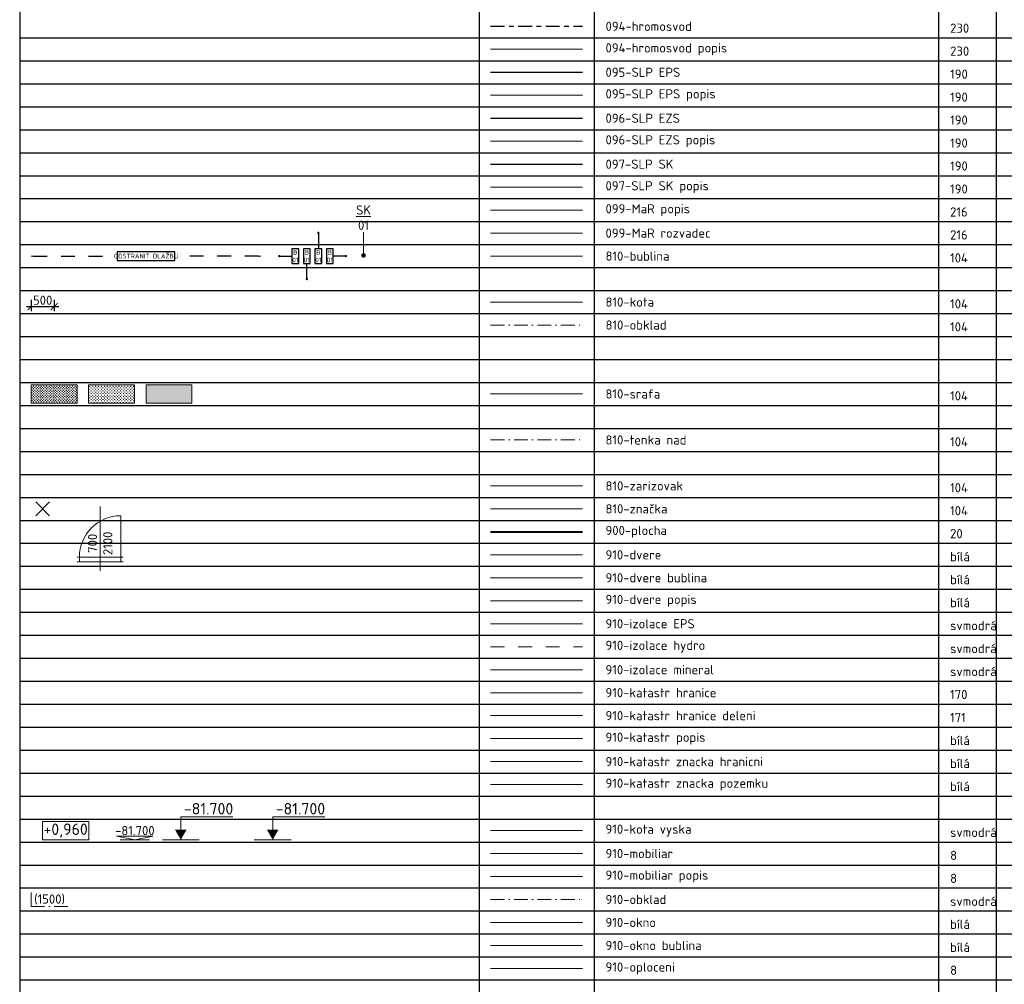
# Model space of a CAD drawing. Header units: metres. Extents: x -115250 to 1551995, y -140807 to 374743.
# Tile 26 of 205: x -110250 to -88821, y -84846 to -63856. Entities that reach past the tile are written whole.
import ezdxf
from ezdxf import colors
from ezdxf.entities.mleader import LeaderData, LeaderLine
from ezdxf.enums import TextEntityAlignment as Align
from ezdxf.math import Vec2, Vec3

# ---------------------------------------------------------------- set-up
doc = ezdxf.new("R2010")
doc.units = ezdxf.units.M
doc.header["$LTSCALE"] = 100
doc.set_wipeout_variables(frame=1)
doc.header["$PDMODE"] = 3
doc.header["$PDSIZE"] = 150
for name, pattern in [('0102aČERCHOVANÁ', [5.1, 3, -1, 0.1, -1]), ('0103aDVOJČERCHOVANÁ', [6.2, 3, -1, 0.1, -1, 0.1, -1]), ('0107aHYDROIZOLACE', [6, 3, -3]), ('1101aOCHRANA', [6, 3, -1, 1, -1]), ('CERCHOVANA2', [7, 4, -1, 0, -1, 0, -1])]:
    doc.linetypes.add(name, pattern=pattern)
doc.layers.get('Defpoints').update_dxf_attribs({"lineweight": 9})
for name, color, linetype, lineweight in [('094-hromosvod', 230, '1101aOCHRANA', 30), ('094-hromosvod popis', 230, 'Continuous', 9), ('095-SLP EPS', 190, 'Continuous', 30), ('095-SLP EPS popis', 190, 'Continuous', 9), ('096-SLP EZS', 190, 'Continuous', 30), ('096-SLP EZS popis', 190, 'Continuous', 9), ('097-SLP SK', 190, 'N1001aSLP', 30), ('097-SLP SK popis', 190, 'Continuous', 9), ('099-MaR popis', 216, 'Continuous', 9), ('099-MaR rozvadec', 216, 'Continuous', 15), ('810-bublina', 104, 'Continuous', 9), ('810-kota', 104, 'Continuous', 9), ('810-obklad', 104, '0102aČERCHOVANÁ', 9), ('810-tenka nad', 104, '0103aDVOJČERCHOVANÁ', 15), ('810-zarizovak', 104, 'Continuous', 9), ('810-znacka', 104, 'Continuous', 9), ('910-dvere', 7, 'Continuous', 15), ('910-dvere bublina', 7, 'Continuous', 9), ('910-dvere popis', 7, 'Continuous', 9), ('910-izolace EPS', 4, '0109IZOLACEEPS', 9), ('910-izolace hydro', 4, '0107aHYDROIZOLACE', 9), ('910-izolace mineral', 4, '0108IZOLACEMINERAL', 9), ('910-katastr hranice', 170, 'Continuous', 15), ('910-katastr hranice deleni', 171, 'Continuous', 9), ('910-katastr popis', 7, 'Continuous', 9), ('910-katastr znacka hranicni', 7, 'Continuous', 9), ('910-katastr znacka pozemku', 7, 'Continuous', 9), ('910-kota vyska', 4, 'Continuous', 9), ('910-mobiliar', 8, 'Continuous', 9), ('910-mobiliar popis', 8, 'Continuous', 9), ('910-obklad', 4, '0102aČERCHOVANÁ', 15), ('910-okno', 7, 'Continuous', 15), ('910-okno bublina', 7, 'Continuous', 9), ('910-oploceni', 8, '0114aPLOTOBEC', 15)]:
    doc.layers.add(name, color=color, linetype=linetype, lineweight=lineweight)
doc.layers.add('810-srafa', color=104, linetype='Continuous', lineweight=9, transparency=0.5)
doc.layers.add('900-plocha', color=20, linetype='Continuous', lineweight=40, plot=False)
doc.styles.add('ISOCPEUR', font='isocpeur.ttf')
doc.styles.get("Standard").update_dxf_attribs({"font": 'isocpeur.ttf'})
doc.linetypes.add('0108IZOLACEMINERAL', pattern='A,1e-05,[1,atsunami.shx,S=0.25,R=0,X=0,Y=0],-0.707,[1,atsunami.shx,S=0.25,R=180,X=0,Y=0],-1e-05', length=0.70702)
doc.linetypes.add('0109IZOLACEEPS', pattern='A,1e-05,[2,atsunami.shx,S=0.4871,R=0,X=0,Y=0],-0.9742,[2,atsunami.shx,S=0.4871,R=180,X=0,Y=0],-1e-05', length=0.97422)
doc.linetypes.add('0114aPLOTOBEC', pattern='A,5,[3,atsunami.shx,S=2,R=0,X=0,Y=-1],5', length=10)
doc.linetypes.add('N1001aSLP', pattern='A,11,-1,[9,atsunami.shx,S=0.25,R=90,X=2,Y=0],-4,[9,atsunami.shx,S=0.25,R=270,X=-2,Y=0],-1', length=17)
doc.dimstyles.new('100b', dxfattribs={"dimscale": 100, "dimtxt": 2, "dimasz": 2, "dimexe": 1, "dimexo": 1, "dimgap": 1, "dimtad": 1, "dimdec": 0, "dimrnd": 1, "dimzin": 0, "dimdsep": 46, "dimtxsty": 'Standard', "dimblk": 'ARCHTICK', "dimcen": -0.09, "dimdle": 1, "dimclrd": 256, "dimclre": 256, "dimclrt": 3, "dimadec": 0, "dimazin": 0, "dimtfac": 1, "dimtdec": 0, "dimtix": 1, "dimtmove": 2, "dimatfit": 3, "dimfxl": 1, "dimtolj": 1, "dimtzin": 0, "dimarcsym": 0})
doc.dimstyles.new('popis', dxfattribs={"dimscale": 100, "dimtxt": 2.5, "dimasz": 2, "dimexe": 1, "dimexo": 1, "dimgap": -0.5, "dimtad": 0, "dimtih": 1, "dimtoh": 1, "dimdec": 0, "dimtxsty": 'ISOCPEUR', "dimblk": 'NONE', "dimcen": 0, "dimdle": 1, "dimse1": 1, "dimse2": 1, "dimsd1": 1, "dimsd2": 1, "dimclrd": 256, "dimclre": 256, "dimclrt": 256, "dimadec": 0, "dimazin": 0, "dimtfac": 1, "dimtdec": 0, "dimtix": 1, "dimtmove": 2, "dimatfit": 3, "dimldrblk": 'NONE', "dimfxl": 2, "dimtfill": 1, "dimlwd": -1, "dimlwe": -1, "dimarcsym": 0})
doc.dimstyles.new('TSUNAMI_100', dxfattribs={"dimscale": 100, "dimtxt": 2, "dimasz": 1.5, "dimexe": 1, "dimexo": 2, "dimgap": 0.4, "dimtad": 1, "dimdec": 0, "dimrnd": 5, "dimzin": 0, "dimtxsty": 'ISOCPEUR', "dimblk1": 'ARCHTICK', "dimblk2": 'ARCHTICK', "dimsah": 1, "dimcen": 0.09, "dimdle": 1, "dimclrd": 256, "dimclre": 256, "dimclrt": 256, "dimadec": 0, "dimazin": 0, "dimtfac": 1, "dimtdec": 0, "dimtix": 1, "dimtmove": 1, "dimatfit": 3, "dimfxlon": 1, "dimtfill": 1, "dimtolj": 1, "dimtzin": 0, "dimarcsym": 0})

# ---------------------------------------------------------------- blocks, each defined once
blk = doc.blocks.new('_OPEN')
at = {"color": 0, "linetype": 'ByBlock'}
for p, q in [((-1, 0.17), (0, 0)), ((0, 0), (-1, -0.17)), ((0, 0), (-1, 0))]:
    blk.add_line(p, q, dxfattribs=at)
blk = doc.blocks.new('*D21')
at = {"layer": '810-bublina', "linetype": '0107aHYDROIZOLACE', "lineweight": -2, "transparency": 16777216}
for p, q in [((-109950, -69000), (-108125, -69000)), ((-105050, -69000), (-106875, -69000))]:
    blk.add_line(p, q, dxfattribs=at)
at = {"layer": 'Defpoints', "color": 0, "transparency": 16777216}
for p in [(-110000, -69000), (-105000, -69000), (-105000, -69000)]:
    blk.add_point(p, dxfattribs=at)
at = {"layer": '810-bublina', "lineweight": -2, "transparency": 16777216, "xscale": 50, "yscale": 50, "zscale": 50, "rotation": 180}
blk.add_blockref('_OPEN', (-110000, -69000), dxfattribs=at)
at = {"layer": '810-bublina', "lineweight": -2, "transparency": 16777216, "xscale": 50, "yscale": 50, "zscale": 50}
blk.add_blockref('_OPEN', (-105000, -69000), dxfattribs=at)
at = {"layer": '810-bublina', "transparency": 16777216, "insert": (-107500, -69000), "char_height": 100, "attachment_point": 5, "bg_fill": 3, "box_fill_scale": 1.1, "bg_fill_color": 256, "bg_fill_true_color": 13158600, "bg_fill_transparency": 0}
blk.add_mtext('\\A1;ODSTRANIT DLAŽBU', dxfattribs=at)
at = {"layer": '810-bublina', "lineweight": -2, "transparency": 16777216}
for p, q in [((-106875, -68905), (-108125, -68905)), ((-108125, -68905), (-108125, -69095)), ((-106875, -69095), (-106875, -68905)), ((-108125, -69095), (-106875, -69095))]:
    blk.add_line(p, q, dxfattribs=at)
blk = doc.blocks.new('_Dot')
at = {"color": 0, "linetype": 'ByBlock', "lineweight": -2}
blk.add_line((-0.5, 0), (-1, 0), dxfattribs=at)
at = {"color": 0, "linetype": 'ByBlock', "const_width": 0.5}
blk.add_lwpolyline([(-0.25, 0, 1), (0.25, 0, 1)], format="xyb", close=True, dxfattribs=at)
blk = doc.blocks.new('*D22')
at = {"layer": '810-bublina', "lineweight": -2, "transparency": 16777216}
for p, q in [((-103425, -68842), (-103575, -68842)), ((-103575, -68842), (-103575, -69158)), ((-103425, -69158), (-103425, -68842)), ((-103200, -69000), (-103425, -69000)), ((-103575, -69158), (-103425, -69158))]:
    blk.add_line(p, q, dxfattribs=at)
at = {"layer": 'Defpoints', "color": 0, "transparency": 16777216}
for p in [(-103650, -69000), (-103650, -69000), (-103150, -69000)]:
    blk.add_point(p, dxfattribs=at)
at = {"layer": '810-bublina', "lineweight": -2, "transparency": 16777216, "xscale": 50, "yscale": 50, "zscale": 50}
blk.add_blockref('_Dot', (-103150, -69000), dxfattribs=at)
at = {"layer": '810-bublina', "transparency": 16777216, "insert": (-103500, -69000), "char_height": 100, "attachment_point": 5}
blk.add_mtext('\\A1;B\\P01', dxfattribs=at)
blk = doc.blocks.new('_None')
blk = doc.blocks.new('*D24')
at = {"layer": '810-bublina', "lineweight": -2, "transparency": 16777216}
for p, q in [((-103925, -68842), (-104075, -68842)), ((-104075, -68842), (-104075, -69158)), ((-103925, -69158), (-103925, -68842)), ((-104075, -69158), (-103925, -69158)), ((-104000, -69450), (-104000, -69158))]:
    blk.add_line(p, q, dxfattribs=at)
at = {"layer": 'Defpoints', "color": 0, "transparency": 16777216}
for p in [(-104000, -68767), (-104000, -68767), (-104000, -69500)]:
    blk.add_point(p, dxfattribs=at)
at = {"layer": '810-bublina', "lineweight": -2, "transparency": 16777216, "xscale": 50, "yscale": 50, "zscale": 50, "rotation": 270}
blk.add_blockref('_Dot', (-104000, -69500), dxfattribs=at)
at = {"layer": '810-bublina', "transparency": 16777216, "insert": (-104000, -69000), "char_height": 100, "attachment_point": 5}
blk.add_mtext('\\A1;B\\P01', dxfattribs=at)
blk = doc.blocks.new('*D25')
at = {"layer": '810-bublina', "lineweight": -2, "transparency": 16777216}
for p, q in [((-104550, -69000), (-104325, -69000)), ((-104175, -68842), (-104325, -68842)), ((-104325, -68842), (-104325, -69158)), ((-104175, -69158), (-104175, -68842)), ((-104325, -69158), (-104175, -69158))]:
    blk.add_line(p, q, dxfattribs=at)
at = {"layer": 'Defpoints', "color": 0, "transparency": 16777216}
for p in [(-104600, -69000), (-104100, -69000), (-104100, -69000)]:
    blk.add_point(p, dxfattribs=at)
at = {"layer": '810-bublina', "lineweight": -2, "transparency": 16777216, "xscale": 50, "yscale": 50, "zscale": 50, "rotation": 180}
blk.add_blockref('_Dot', (-104600, -69000), dxfattribs=at)
at = {"layer": '810-bublina', "transparency": 16777216, "insert": (-104250, -69000), "char_height": 100, "attachment_point": 5}
blk.add_mtext('\\A1;B\\P01', dxfattribs=at)
blk = doc.blocks.new('_ARCHTICK')
at = {"color": 0, "linetype": 'ByBlock', "const_width": 0.15}
blk.add_lwpolyline([(-0.5, -0.5), (0.5, 0.5)], dxfattribs=at)
blk = doc.blocks.new('*D26')
at = {"layer": '810-kota', "lineweight": -2, "transparency": 16777216}
for p, q in [((-110000, -69950), (-110000, -70200)), ((-109500, -69950), (-109500, -70200)), ((-110100, -70100), (-109400, -70100))]:
    blk.add_line(p, q, dxfattribs=at)
at = {"layer": '810-kota', "lineweight": -2, "transparency": 16777216, "xscale": 150, "yscale": 150, "zscale": 150, "rotation": 180}
blk.add_blockref('_ARCHTICK', (-110000, -70100), dxfattribs=at)
at = {"layer": '810-kota', "lineweight": -2, "transparency": 16777216, "xscale": 150, "yscale": 150, "zscale": 150}
blk.add_blockref('_ARCHTICK', (-109500, -70100), dxfattribs=at)
at = {"layer": '810-kota', "transparency": 16777216, "insert": (-109750, -69960), "char_height": 200, "attachment_point": 5, "style": 'ISOCPEUR', "bg_fill": 3, "box_fill_scale": 1.1, "bg_fill_color": 256, "bg_fill_true_color": 13158600, "bg_fill_transparency": 0}
blk.add_mtext('\\A1;500', dxfattribs=at)
at = {"layer": 'Defpoints', "color": 0, "transparency": 16777216}
for p in [(-110000, -69750), (-109500, -69750), (-109500, -70100)]:
    blk.add_point(p, dxfattribs=at)
blk = doc.blocks.new('*D40')
at = {"layer": '910-kota vyska', "transparency": 16777216, "insert": (-109250, -81500), "char_height": 250, "attachment_point": 5, "style": 'ISOCPEUR', "bg_fill": 3, "box_fill_scale": 1.1, "bg_fill_color": 256, "bg_fill_true_color": 13158600, "bg_fill_transparency": 0}
blk.add_mtext('+0,960', dxfattribs=at)
at = {"layer": '910-kota vyska', "transparency": 16777216}
for p, q in [((-108744, -81300), (-109756, -81300)), ((-109756, -81300), (-109756, -81700)), ((-108744, -81700), (-108744, -81300)), ((-109756, -81700), (-108744, -81700))]:
    blk.add_line(p, q, dxfattribs=at)
at = {"layer": 'Defpoints', "color": 0, "transparency": 16777216}
blk.add_point((-109250, -81500), dxfattribs=at)
blk.add_point((-109250, -81500), dxfattribs=at)
blk.add_point((-109250, -81500), dxfattribs=at)
blk = doc.blocks.new('*U30')
blk.add_hatch(color=256).paths.add_polyline_path([(-125, 217), (125, 217), (0, 0)])
for p, q in [((0, 0), (0, 500)), ((0, 500), (1132, 500)), ((-400, 0), (400, 0))]:
    blk.add_line(p, q)
at = {"flags": 8}
blk.add_attdef('VÝŠKA', text='', height=250, dxfattribs=at).set_placement((604, 550), align=Align.CENTER)
blk = doc.blocks.new('*U32')
blk.add_hatch(color=256).paths.add_polyline_path([(-125, 217), (125, 217), (0, 0)])
blk.add_line((-400, 0), (400, 0))
at = {"color": 255}
blk.add_wipeout([(0, 839), (1132, 839), (1132, 500), (0, 500)], dxfattribs=at)
for p, q in [((0, 0), (0, 500)), ((0, 500), (1132, 500))]:
    blk.add_line(p, q)
at = {"flags": 8}
blk.add_attdef('VÝŠKA', text='', height=250, dxfattribs=at).set_placement((604, 550), align=Align.CENTER)
blk = doc.blocks.new('*U34')
at = {"color": 8}
blk.add_line((-400, 0), (400, 0), dxfattribs=at)
blk.add_lwpolyline([(0, 0), (-500, 100), (500, 100), (0, 0)], dxfattribs=at)
at = {"flags": 8}
blk.add_attdef('VÝŠKA', text='', height=250, dxfattribs=at).set_placement((0, 250), align=Align.MIDDLE_CENTER)
blk = doc.blocks.new('*D42')
at = {"layer": '810-bublina', "lineweight": -2, "transparency": 16777216}
for p, q in [((-103750, -68544), (-103750, -68843)), ((-103675, -68843), (-103825, -68843)), ((-103825, -68843), (-103825, -69159)), ((-103675, -69159), (-103675, -68843)), ((-103825, -69159), (-103675, -69159))]:
    blk.add_line(p, q, dxfattribs=at)
at = {"layer": 'Defpoints', "color": 0, "transparency": 16777216}
for p in [(-103750, -68494), (-103750, -69234), (-103750, -69234)]:
    blk.add_point(p, dxfattribs=at)
at = {"layer": '810-bublina', "lineweight": -2, "transparency": 16777216, "xscale": 50, "yscale": 50, "zscale": 50, "rotation": 90}
blk.add_blockref('_Dot', (-103750, -68494), dxfattribs=at)
at = {"layer": '810-bublina', "transparency": 16777216, "insert": (-103750, -69001), "char_height": 100, "attachment_point": 5}
blk.add_mtext('\\A1;B\\P01', dxfattribs=at)

msp = doc.modelspace()

# ---------------------------------------------------------------- hatches: boundary and pattern name
at = {"layer": '810-srafa'}
h = msp.add_hatch(dxfattribs=at)
h.set_pattern_fill('ZEM_NASYPANA', color=256, scale=20)
h.set_pattern_definition([(45, (-100000, -68500), (4e-15, 56.56854), [20, -60]), (135, (-99957.574, -68471.716), (-56.56854, 4e-15), [20, -60])])
h.paths.add_polyline_path([(-110000, -71800), (-109000, -71800), (-109000, -72200), (-110000, -72200)])
h = msp.add_hatch(dxfattribs=at)
h.set_pattern_fill('CROSS', color=256, scale=5)
h.set_pattern_definition([(0, (-100000, -68500), (31.75, 31.75), [15.875, -47.625]), (90, (-99992.063, -68507.938), (-31.75, 31.75), [15.875, -47.625])])
h.paths.add_polyline_path([(-108750, -71800), (-107750, -71800), (-107750, -72200), (-108750, -72200)])
h = msp.add_hatch(color=256, dxfattribs=at)
h.dxf.hatch_style = 1
h.paths.add_polyline_path([(-107500, -71800), (-106500, -71800), (-106500, -72200), (-107500, -72200)])

# ---------------------------------------------------------------- linework, layer by layer
at = {"lineweight": 30}
for p, q in [((-110250, 750), (-110250, -140250)), ((-110250, -74750), (-68000, -74750))]:
    msp.add_line(p, q, dxfattribs=at)
for p, q in [((-100250, 750), (-100250, -140250)), ((-97750, 750), (-97750, -140250)), ((-90250, 750), (-90250, -140250)), ((-89000, 750), (-89000, -140250)), ((-110250, -64250), (-68000, -64250)), ((-110250, -64750), (-68000, -64750)), ((-110250, -65250), (-68000, -65250)), ((-110250, -65750), (-68000, -65750)), ((-110250, -66250), (-68000, -66250)), ((-110250, -66750), (-68000, -66750)), ((-110250, -67250), (-68000, -67250)), ((-110250, -67750), (-68000, -67750)), ((-110250, -68250), (-68000, -68250)), ((-110250, -69750), (-68000, -69750)), ((-110250, -70250), (-68000, -70250)), ((-110250, -70750), (-68000, -70750)), ((-110250, -71250), (-68000, -71250)), ((-110250, -71750), (-68000, -71750)), ((-110250, -72250), (-68000, -72250)), ((-110250, -72750), (-68000, -72750)), ((-110250, -73250), (-68000, -73250)), ((-110250, -73750), (-68000, -73750)), ((-110250, -74250), (-68000, -74250)), ((-110250, -75250), (-68000, -75250)), ((-110250, -75750), (-68000, -75750)), ((-110250, -76250), (-68000, -76250)), ((-110250, -76750), (-68000, -76750)), ((-110250, -77250), (-68000, -77250)), ((-110250, -77750), (-68000, -77750)), ((-110250, -78250), (-68000, -78250)), ((-110250, -78750), (-68000, -78750)), ((-110250, -79250), (-68000, -79250)), ((-110250, -79750), (-68000, -79750)), ((-110250, -80250), (-68000, -80250)), ((-110250, -80750), (-68000, -80750)), ((-110250, -81250), (-68000, -81250)), ((-110250, -81750), (-68000, -81750)), ((-110250, -82750), (-68000, -82750)), ((-110250, -83250), (-68000, -83250)), ((-110250, -83750), (-68000, -83750)), ((-110250, -84250), (-68000, -84250)), ((-110250, -84750), (-68000, -84750))]:
    msp.add_line(p, q)
msp.add_lwpolyline([(-110250, -82250), (-68000, -82250)])
at = {"layer": '094-hromosvod'}
msp.add_lwpolyline([(-100000, -64000), (-98000, -64000)], dxfattribs=at)
at = {"layer": '094-hromosvod popis'}
msp.add_lwpolyline([(-100000, -64500), (-98000, -64500)], dxfattribs=at)
at = {"layer": '095-SLP EPS'}
msp.add_lwpolyline([(-100000, -65000), (-98000, -65000)], dxfattribs=at)
at = {"layer": '095-SLP EPS popis'}
msp.add_lwpolyline([(-100000, -65500), (-98000, -65500)], dxfattribs=at)
at = {"layer": '096-SLP EZS'}
msp.add_lwpolyline([(-100000, -66000), (-98000, -66000)], dxfattribs=at)
at = {"layer": '096-SLP EZS popis'}
msp.add_lwpolyline([(-100000, -66500), (-98000, -66500)], dxfattribs=at)
at = {"layer": '097-SLP SK'}
msp.add_lwpolyline([(-100000, -67000), (-98000, -67000)], dxfattribs=at)
at = {"layer": '097-SLP SK popis'}
msp.add_lwpolyline([(-100000, -67500), (-98000, -67500)], dxfattribs=at)
at = {"layer": '099-MaR popis'}
msp.add_lwpolyline([(-100000, -68000), (-98000, -68000)], dxfattribs=at)
at = {"layer": '099-MaR rozvadec'}
msp.add_lwpolyline([(-100000, -68500), (-98000, -68500)], dxfattribs=at)
at = {"layer": '810-bublina'}
msp.add_lwpolyline([(-100000, -69000), (-98000, -69000)], dxfattribs=at)
at = {"layer": '810-kota'}
msp.add_lwpolyline([(-100000, -70000), (-98000, -70000)], dxfattribs=at)
at = {"layer": '810-obklad'}
msp.add_lwpolyline([(-100000, -70500), (-98000, -70500)], dxfattribs=at)
at = {"layer": '810-srafa'}
for points in [[(-110000, -71800), (-109000, -71800), (-109000, -72200), (-110000, -72200)], [(-108750, -71800), (-107750, -71800), (-107750, -72200), (-108750, -72200)], [(-107500, -71800), (-106500, -71800), (-106500, -72200), (-107500, -72200)]]:
    msp.add_lwpolyline(points, close=True, dxfattribs=at)
msp.add_lwpolyline([(-100000, -72000), (-98000, -72000)], dxfattribs=at)
at = {"layer": '810-tenka nad', "linetype": '0102aČERCHOVANÁ'}
msp.add_lwpolyline([(-100000, -73000), (-98000, -73000)], dxfattribs=at)
at = {"layer": '810-zarizovak'}
msp.add_lwpolyline([(-100000, -74000), (-98000, -74000)], dxfattribs=at)
at = {"layer": '810-znacka'}
msp.add_lwpolyline([(-100000, -74500), (-98000, -74500)], dxfattribs=at)
msp.add_point((-109750, -74500), dxfattribs=at)
at = {"layer": '900-plocha'}
msp.add_lwpolyline([(-100000, -75000), (-98000, -75000)], dxfattribs=at)
at = {"layer": '910-dvere'}
for p, q in [((-108050, -75550), (-108050, -74650)), ((-108950, -75650), (-108950, -75550)), ((-108050, -75650), (-108050, -75550))]:
    msp.add_line(p, q, dxfattribs=at)
for points in [[(-109000, -75550), (-108000, -75550)], [(-100000, -75500), (-98000, -75500)], [(-109000, -75650), (-108000, -75650)]]:
    msp.add_lwpolyline(points, dxfattribs=at)
msp.add_arc((-108050, -75550), 900, 90, 180, dxfattribs=at)
at = {"layer": '910-dvere bublina'}
msp.add_lwpolyline([(-100000, -76000), (-98000, -76000)], dxfattribs=at)
at = {"layer": '910-dvere popis'}
msp.add_line((-108500, -75850), (-108500, -74450), dxfattribs=at)
msp.add_lwpolyline([(-100000, -76500), (-98000, -76500)], dxfattribs=at)
at = {"layer": '910-izolace EPS'}
msp.add_lwpolyline([(-100000, -77000), (-98000, -77000)], dxfattribs=at)
at = {"layer": '910-izolace hydro'}
msp.add_lwpolyline([(-100000, -77500), (-98000, -77500)], dxfattribs=at)
at = {"layer": '910-izolace mineral'}
msp.add_lwpolyline([(-100000, -78000), (-98000, -78000)], dxfattribs=at)
at = {"layer": '910-katastr hranice'}
msp.add_lwpolyline([(-100000, -78500), (-98000, -78500)], dxfattribs=at)
at = {"layer": '910-katastr hranice deleni'}
msp.add_lwpolyline([(-100000, -79000), (-98000, -79000)], dxfattribs=at)
at = {"layer": '910-katastr popis'}
msp.add_lwpolyline([(-100000, -79500), (-98000, -79500)], dxfattribs=at)
at = {"layer": '910-katastr znacka hranicni'}
msp.add_lwpolyline([(-100000, -80000), (-98000, -80000)], dxfattribs=at)
at = {"layer": '910-katastr znacka pozemku'}
msp.add_lwpolyline([(-100000, -80500), (-98000, -80500)], dxfattribs=at)
at = {"layer": '910-kota vyska'}
msp.add_lwpolyline([(-100000, -81500), (-98000, -81500)], dxfattribs=at)
at = {"layer": '910-mobiliar'}
msp.add_lwpolyline([(-100000, -82000), (-98000, -82000)], dxfattribs=at)
at = {"layer": '910-mobiliar popis'}
msp.add_lwpolyline([(-100000, -82500), (-98000, -82500)], dxfattribs=at)
at = {"layer": '910-obklad'}
for points in [[(-109200, -83150), (-110000, -83150), (-110000, -82850)], [(-100000, -83000), (-98000, -83000)]]:
    msp.add_lwpolyline(points, dxfattribs=at)
at = {"layer": '910-okno'}
msp.add_lwpolyline([(-100000, -83500), (-98000, -83500)], dxfattribs=at)
at = {"layer": '910-okno bublina'}
msp.add_lwpolyline([(-100000, -84000), (-98000, -84000)], dxfattribs=at)
at = {"layer": '910-oploceni'}
msp.add_lwpolyline([(-100000, -84500), (-98000, -84500)], dxfattribs=at)

# ---------------------------------------------------------------- block references
at = {"layer": '910-kota vyska'}
msp.add_blockref('*U30', (-106743.7, -81700), dxfattribs=at).add_auto_attribs({'VÝŠKA': '-81.700'})
at = {"layer": '910-kota vyska', "xscale": 0.8, "yscale": 0.8, "zscale": 0.8}
msp.add_blockref('*U34', (-107743.7, -81700), dxfattribs=at).add_auto_attribs({'VÝŠKA': '-81.700'})

# ---------------------------------------------------------------- texts
at = {"layer": '094-hromosvod', "char_height": 200, "attachment_point": 4}
for s, width, insert in [('094-hromosvod', 1842, (-97500, -64000)), ('230', 442, (-90000, -64039.9))]:
    msp.add_mtext_dynamic_manual_height_columns(s, width=width, gutter_width=12.5, heights=[0], dxfattribs=dict(at, insert=insert))
at = {"layer": '094-hromosvod popis', "char_height": 200, "attachment_point": 4}
for s, width, insert in [('094-hromosvod popis', 2582, (-97500, -64500)), ('230', 442, (-90000, -64539.9))]:
    msp.add_mtext_dynamic_manual_height_columns(s, width=width, gutter_width=12.5, heights=[0], dxfattribs=dict(at, insert=insert))
at = {"layer": '095-SLP EPS', "char_height": 200, "attachment_point": 4}
for s, width, insert in [('095-SLP EPS', 1582, (-97500, -65000)), ('190', 442, (-90000, -65039.9))]:
    msp.add_mtext_dynamic_manual_height_columns(s, width=width, gutter_width=12.5, heights=[0], dxfattribs=dict(at, insert=insert))
at = {"layer": '095-SLP EPS popis', "char_height": 200, "attachment_point": 4}
for s, width, insert in [('095-SLP EPS popis', 2322, (-97500, -65500)), ('190', 442, (-90000, -65539.9))]:
    msp.add_mtext_dynamic_manual_height_columns(s, width=width, gutter_width=12.5, heights=[0], dxfattribs=dict(at, insert=insert))
at = {"layer": '096-SLP EZS', "char_height": 200, "attachment_point": 4}
for s, width, insert in [('096-SLP EZS', 1582, (-97500, -66000)), ('190', 442, (-90000, -66039.9))]:
    msp.add_mtext_dynamic_manual_height_columns(s, width=width, gutter_width=12.5, heights=[0], dxfattribs=dict(at, insert=insert))
at = {"layer": '096-SLP EZS popis', "char_height": 200, "attachment_point": 4}
for s, width, insert in [('096-SLP EZS popis', 2322, (-97500, -66500)), ('190', 442, (-90000, -66539.9))]:
    msp.add_mtext_dynamic_manual_height_columns(s, width=width, gutter_width=12.5, heights=[0], dxfattribs=dict(at, insert=insert))
at = {"layer": '097-SLP SK', "char_height": 200, "attachment_point": 4}
for s, width, insert in [('097-SLP SK', 1442, (-97500, -67000)), ('190', 442, (-90000, -67039.9))]:
    msp.add_mtext_dynamic_manual_height_columns(s, width=width, gutter_width=12.5, heights=[0], dxfattribs=dict(at, insert=insert))
at = {"layer": '097-SLP SK popis', "char_height": 200, "attachment_point": 4}
for s, width, insert in [('097-SLP SK popis', 2182, (-97500, -67500)), ('190', 442, (-90000, -67539.9))]:
    msp.add_mtext_dynamic_manual_height_columns(s, width=width, gutter_width=12.5, heights=[0], dxfattribs=dict(at, insert=insert))
at = {"layer": '099-MaR popis', "char_height": 200, "attachment_point": 4}
for s, width, insert in [('099-MaR popis', 1762, (-97500, -68000)), ('216', 442, (-90000, -68039.9))]:
    msp.add_mtext_dynamic_manual_height_columns(s, width=width, gutter_width=12.5, heights=[0], dxfattribs=dict(at, insert=insert))
at = {"layer": '099-MaR rozvadec', "char_height": 200, "attachment_point": 4}
for s, width, insert in [('099-MaR rozvadec', 2222, (-97500, -68500)), ('216', 442, (-90000, -68539.9))]:
    msp.add_mtext_dynamic_manual_height_columns(s, width=width, gutter_width=12.5, heights=[0], dxfattribs=dict(at, insert=insert))
at = {"layer": '810-bublina', "char_height": 200, "attachment_point": 4}
for s, width, insert in [('810-bublina', 1342, (-97500, -69000)), ('104', 382, (-90000, -69039.9))]:
    msp.add_mtext_dynamic_manual_height_columns(s, width=width, gutter_width=12.5, heights=[0], dxfattribs=dict(at, insert=insert))
at = {"layer": '810-kota', "char_height": 200, "attachment_point": 4}
for s, width, insert in [('810-kota', 1042, (-97500, -70000)), ('104', 382, (-90000, -70039.9))]:
    msp.add_mtext_dynamic_manual_height_columns(s, width=width, gutter_width=12.5, heights=[0], dxfattribs=dict(at, insert=insert))
at = {"layer": '810-obklad', "char_height": 200, "attachment_point": 4}
for s, width, insert in [('810-obklad', 1282, (-97500, -70500)), ('104', 382, (-90000, -70539.9))]:
    msp.add_mtext_dynamic_manual_height_columns(s, width=width, gutter_width=12.5, heights=[0], dxfattribs=dict(at, insert=insert))
at = {"layer": '810-srafa', "char_height": 200, "attachment_point": 4}
for s, width, insert in [('810-srafa', 1162, (-97500, -72000)), ('104', 382, (-90000, -72039.9))]:
    msp.add_mtext_dynamic_manual_height_columns(s, width=width, gutter_width=12.5, heights=[0], dxfattribs=dict(at, insert=insert))
at = {"layer": '810-tenka nad', "linetype": 'CERCHOVANA2', "char_height": 200, "attachment_point": 4}
for s, width, insert in [('810-tenka nad', 1722, (-97500, -73000)), ('104', 382, (-90000, -73039.9))]:
    msp.add_mtext_dynamic_manual_height_columns(s, width=width, gutter_width=12.5, heights=[0], dxfattribs=dict(at, insert=insert))
at = {"layer": '810-zarizovak', "char_height": 200, "attachment_point": 4}
for s, width, insert in [('810-zarizovak', 1662, (-97500, -74000)), ('104', 382, (-90000, -74039.9))]:
    msp.add_mtext_dynamic_manual_height_columns(s, width=width, gutter_width=12.5, heights=[0], dxfattribs=dict(at, insert=insert))
at = {"layer": '810-znacka', "char_height": 200, "attachment_point": 4}
for s, width, insert in [('810-značka', 1322, (-97500, -74500)), ('104', 382, (-90000, -74539.9))]:
    msp.add_mtext_dynamic_manual_height_columns(s, width=width, gutter_width=12.5, heights=[0], dxfattribs=dict(at, insert=insert))
at = {"layer": '900-plocha', "char_height": 200, "attachment_point": 4}
for s, width, insert in [('900-plocha', 1302, (-97500, -75000)), ('20', 262, (-90000, -75039.9))]:
    msp.add_mtext_dynamic_manual_height_columns(s, width=width, gutter_width=12.5, heights=[0], dxfattribs=dict(at, insert=insert))
at = {"layer": '910-dvere', "char_height": 200, "attachment_point": 4}
for s, width, insert in [('910-dvere', 200, (-97500, -75500)), ('bílá', 442, (-90000, -75539.9))]:
    msp.add_mtext_dynamic_manual_height_columns(s, width=width, gutter_width=12.5, heights=[0], dxfattribs=dict(at, insert=insert))
at = {"layer": '910-dvere bublina', "char_height": 200, "attachment_point": 4}
for s, width, insert in [('910-dvere bublina', 2142, (-97500, -76000)), ('bílá', 442, (-90000, -76039.9))]:
    msp.add_mtext_dynamic_manual_height_columns(s, width=width, gutter_width=12.5, heights=[0], dxfattribs=dict(at, insert=insert))
at = {"layer": '910-dvere popis', "insert": (-108500, -75250), "char_height": 200, "width": 502, "attachment_point": 5, "rotation": 90, "style": 'ISOCPEUR'}
msp.add_mtext('700\\P2100', dxfattribs=at)
at = {"layer": '910-dvere popis', "char_height": 200, "attachment_point": 4}
for s, width, insert in [('910-dvere popis', 1922, (-97500, -76500)), ('bílá', 442, (-90000, -76539.9))]:
    msp.add_mtext_dynamic_manual_height_columns(s, width=width, gutter_width=12.5, heights=[0], dxfattribs=dict(at, insert=insert))
at = {"layer": '910-izolace EPS', "char_height": 200, "attachment_point": 4}
for s, width, insert in [('910-izolace EPS', 1902, (-97500, -77000)), ('svmodrá', 982, (-90000, -77039.9))]:
    msp.add_mtext_dynamic_manual_height_columns(s, width=width, gutter_width=12.5, heights=[0], dxfattribs=dict(at, insert=insert))
at = {"layer": '910-izolace hydro', "char_height": 200, "attachment_point": 4}
for s, width, insert in [('910-izolace hydro', 2122, (-97500, -77500)), ('svmodrá', 982, (-90000, -77539.9))]:
    msp.add_mtext_dynamic_manual_height_columns(s, width=width, gutter_width=12.5, heights=[0], dxfattribs=dict(at, insert=insert))
at = {"layer": '910-izolace mineral', "char_height": 200, "attachment_point": 4}
for s, width, insert in [('910-izolace mineral', 2302, (-97500, -78000)), ('svmodrá', 982, (-90000, -78039.9))]:
    msp.add_mtext_dynamic_manual_height_columns(s, width=width, gutter_width=12.5, heights=[0], dxfattribs=dict(at, insert=insert))
at = {"layer": '910-katastr hranice', "char_height": 200, "attachment_point": 4}
for s, width, insert in [('910-katastr hranice', 2402, (-97500, -78500)), ('170', 362, (-90000, -78539.9))]:
    msp.add_mtext_dynamic_manual_height_columns(s, width=width, gutter_width=12.5, heights=[0], dxfattribs=dict(at, insert=insert))
at = {"layer": '910-katastr hranice deleni', "char_height": 200, "attachment_point": 4}
for s, width, insert in [('910-katastr hranice deleni', 3222, (-97500, -79000)), ('171', 322, (-90000, -79039.9))]:
    msp.add_mtext_dynamic_manual_height_columns(s, width=width, gutter_width=12.5, heights=[0], dxfattribs=dict(at, insert=insert))
at = {"layer": '910-katastr popis', "char_height": 200, "attachment_point": 4}
for s, width, insert in [('910-katastr popis', 2162, (-97500, -79500)), ('bílá', 442, (-90000, -79539.9))]:
    msp.add_mtext_dynamic_manual_height_columns(s, width=width, gutter_width=12.5, heights=[0], dxfattribs=dict(at, insert=insert))
at = {"layer": '910-katastr znacka hranicni', "char_height": 200, "attachment_point": 4}
for s, width, insert in [('910-katastr znacka hranicni', 3402, (-97500, -80000)), ('bílá', 442, (-90000, -80039.9))]:
    msp.add_mtext_dynamic_manual_height_columns(s, width=width, gutter_width=12.5, heights=[0], dxfattribs=dict(at, insert=insert))
at = {"layer": '910-katastr znacka pozemku', "char_height": 200, "attachment_point": 4}
for s, width, insert in [('910-katastr znacka pozemku', 3502, (-97500, -80500)), ('bílá', 442, (-90000, -80539.9))]:
    msp.add_mtext_dynamic_manual_height_columns(s, width=width, gutter_width=12.5, heights=[0], dxfattribs=dict(at, insert=insert))
at = {"layer": '910-kota vyska', "char_height": 200, "attachment_point": 4}
for s, width, insert in [('910-kota vyska', 1862, (-97500, -81500)), ('svmodrá', 982, (-90000, -81539.9))]:
    msp.add_mtext_dynamic_manual_height_columns(s, width=width, gutter_width=12.5, heights=[0], dxfattribs=dict(at, insert=insert))
at = {"layer": '910-mobiliar', "char_height": 200, "attachment_point": 4}
for s, width, insert in [('910-mobiliar', 1422, (-97500, -82000)), ('8', 122, (-90000, -82039.9))]:
    msp.add_mtext_dynamic_manual_height_columns(s, width=width, gutter_width=12.5, heights=[0], dxfattribs=dict(at, insert=insert))
at = {"layer": '910-mobiliar popis', "char_height": 200, "attachment_point": 4}
for s, width, insert in [('910-mobiliar popis', 2162, (-97500, -82500)), ('8', 122, (-90000, -82539.9))]:
    msp.add_mtext_dynamic_manual_height_columns(s, width=width, gutter_width=12.5, heights=[0], dxfattribs=dict(at, insert=insert))
at = {"layer": '910-obklad', "insert": (-109600, -83000), "char_height": 200, "width": 662, "attachment_point": 5}
msp.add_mtext('(1500)', dxfattribs=at)
at = {"layer": '910-obklad', "char_height": 200, "attachment_point": 4}
for s, width, insert in [('910-obklad', 1282, (-97500, -83000)), ('svmodrá', 982, (-90000, -83039.9))]:
    msp.add_mtext_dynamic_manual_height_columns(s, width=width, gutter_width=12.5, heights=[0], dxfattribs=dict(at, insert=insert))
at = {"layer": '910-okno', "char_height": 200, "attachment_point": 4}
for s, width, insert in [('910-okno', 1062, (-97500, -83500)), ('bílá', 442, (-90000, -83539.9))]:
    msp.add_mtext_dynamic_manual_height_columns(s, width=width, gutter_width=12.5, heights=[0], dxfattribs=dict(at, insert=insert))
at = {"layer": '910-okno bublina', "char_height": 200, "attachment_point": 4}
for s, width, insert in [('910-okno bublina', 2022, (-97500, -84000)), ('bílá', 442, (-90000, -84039.9))]:
    msp.add_mtext_dynamic_manual_height_columns(s, width=width, gutter_width=12.5, heights=[0], dxfattribs=dict(at, insert=insert))
at = {"layer": '910-oploceni', "char_height": 200, "attachment_point": 4}
for s, width, insert in [('910-oploceni', 1462, (-97500, -84500)), ('8', 122, (-90000, -84539.9))]:
    msp.add_mtext_dynamic_manual_height_columns(s, width=width, gutter_width=12.5, heights=[0], dxfattribs=dict(at, insert=insert))

# ---------------------------------------------------------------- dimensions: what is measured, and where the dimension line sits
at = {"layer": '810-bublina'}
for p1, p2, text, override, picture, middle in [((-103750, -68493.5), (-103750, -69234.2), 'B\\P01', {"dimscale": 50, "dimasz": 1, "dimgap": -0.5, "dimtad": 0, "dimjust": 2, "dimtih": 1, "dimblk1": 'Dot', "dimblk2": 'None', "dimsah": 1, "dimse1": 1, "dimse2": 1, "dimsd2": 1, "dimclrt": 256}, '*D42', (-103750, -69000.9)), ((-104000, -69499.6), (-104000, -68766.7), 'B\\P01', {"dimscale": 50, "dimasz": 1, "dimgap": -0.5, "dimtad": 0, "dimjust": 2, "dimtih": 1, "dimblk1": 'Dot', "dimblk2": 'None', "dimsah": 1, "dimse1": 1, "dimse2": 1, "dimsd2": 1, "dimclrt": 256}, '*D24', (-104000, -69000)), ((-110000, -69000), (-105000, -69000), 'ODSTRANIT DLAŽBU', {"dimscale": 50, "dimasz": 1, "dimgap": -0.5, "dimtad": 0, "dimtih": 1, "dimblk1": 'OPEN', "dimblk2": 'OPEN', "dimsah": 1, "dimse1": 1, "dimse2": 1, "dimclrt": 256, "dimtfill": 1}, '*D21', (-107500, -69000)), ((-104600.2, -69000), (-104100, -69000), 'B\\P01', {"dimscale": 50, "dimasz": 1, "dimgap": -0.5, "dimtad": 0, "dimjust": 2, "dimtih": 1, "dimblk1": 'Dot', "dimblk2": 'None', "dimsah": 1, "dimse1": 1, "dimse2": 1, "dimsd2": 1, "dimclrt": 256}, '*D25', (-104250, -69000)), ((-103149.8, -69000), (-103650, -69000), 'B\\P01', {"dimscale": 50, "dimasz": 1, "dimgap": -0.5, "dimtad": 0, "dimjust": 2, "dimtih": 1, "dimblk1": 'Dot', "dimblk2": 'None', "dimsah": 1, "dimse1": 1, "dimse2": 1, "dimsd2": 1, "dimclrt": 256}, '*D22', (-103500, -69000))]:
    dim = msp.add_aligned_dim(p1=p1, p2=p2, distance=0, text=text, dimstyle='100b', override=override, dxfattribs=at)
    dim.commit()
    dim.dimension.update_dxf_attribs({"geometry": picture, "text_midpoint": middle})

# ---------------------------------------------------------------- leaders
ml = msp.add_multileader_mtext('Standard', dxfattribs=at)
ml.set_content('{\\LSK\\P}01', color=256, style='ISOCPEUR')
ml.set_leader_properties(color=256, linetype='ByLayer', lineweight=-1)
ml.set_arrow_properties(name='DOT')
ml.build(insert=Vec2(0, 0))
ml.multileader.update_dxf_attribs({"has_text_frame": 1, "text_attachment_direction": 1, "text_left_attachment_type": 2, "text_right_attachment_type": 2, "dogleg_length": 0.0018, "arrow_head_size": 100, "scale": 200})
ctx = ml.context
ctx.base_point, ctx.scale, ctx.char_height, ctx.arrow_head_size, ctx.landing_gap_size, ctx.plane_origin = Vec3(-102767, -68479.7), 200, 200, 100, 50, Vec3(-102707.5, -67004.1)
ctx.left_attachment, ctx.right_attachment, ctx.text_align_type = 2, 2, 1
notes = []
notes.append((ctx, [(0, (1, 1, 0), (-102767, -68479.7), (1, 0), 0, [(0, [(-102767, -68984.6)], 0, [])])]))
ctx.mtext.insert, ctx.mtext.alignment, ctx.mtext.flow_direction = Vec3(-102767, -67896.4), 2, 5
for ctx, leaders in notes:
    for number, flags, end, landing, length, lines in leaders:
        leader = LeaderData()
        leader.index, (leader.has_last_leader_line, leader.has_dogleg_vector, leader.attachment_direction) = number, flags
        leader.last_leader_point, leader.dogleg_vector, leader.dogleg_length = Vec3(end), Vec3(landing), length
        for number, points, colour, breaks in lines:
            line = LeaderLine()
            line.index, line.vertices, line.color, line.breaks = number, Vec3.list(points), colors.encode_raw_color(colour), breaks
            leader.lines.append(line)
        ctx.leaders.append(leader)

# ---------------------------------------------------------------- next in the draw order: linework, layer by layer
at = {"lineweight": 30}
msp.add_line((-110250, -68750), (-68000, -68750), dxfattribs=at)
msp.add_line((-110250, -69250), (-68000, -69250))

# ---------------------------------------------------------------- next in the draw order: block references
at = {"layer": '910-kota vyska'}
msp.add_blockref('*U32', (-104743.7, -81700), dxfattribs=at).add_auto_attribs({'VÝŠKA': '-81.700'})

# ---------------------------------------------------------------- next in the draw order: dimensions: what is measured, and where the dimension line sits
at = {"layer": '810-kota'}
dim = msp.add_linear_dim(base=(-109500, -70100), p1=(-110000, -69750), p2=(-109500, -69750), dimstyle='TSUNAMI_100', dxfattribs=at)
dim.commit()
dim.dimension.update_dxf_attribs({"geometry": '*D26', "text_midpoint": (-109750, -69960)})
at = {"layer": '910-kota vyska'}
dim = msp.add_linear_dim(base=(-109250, -81500), p1=(-109250, -81500), p2=(-109250, -81500), text='+0,960', dimstyle='popis', override={"dimscale": 100}, dxfattribs=at)
dim.commit()
dim.dimension.update_dxf_attribs({"geometry": '*D40', "text_midpoint": (-109250, -81500)})

doc.saveas('drawing.dxf')
